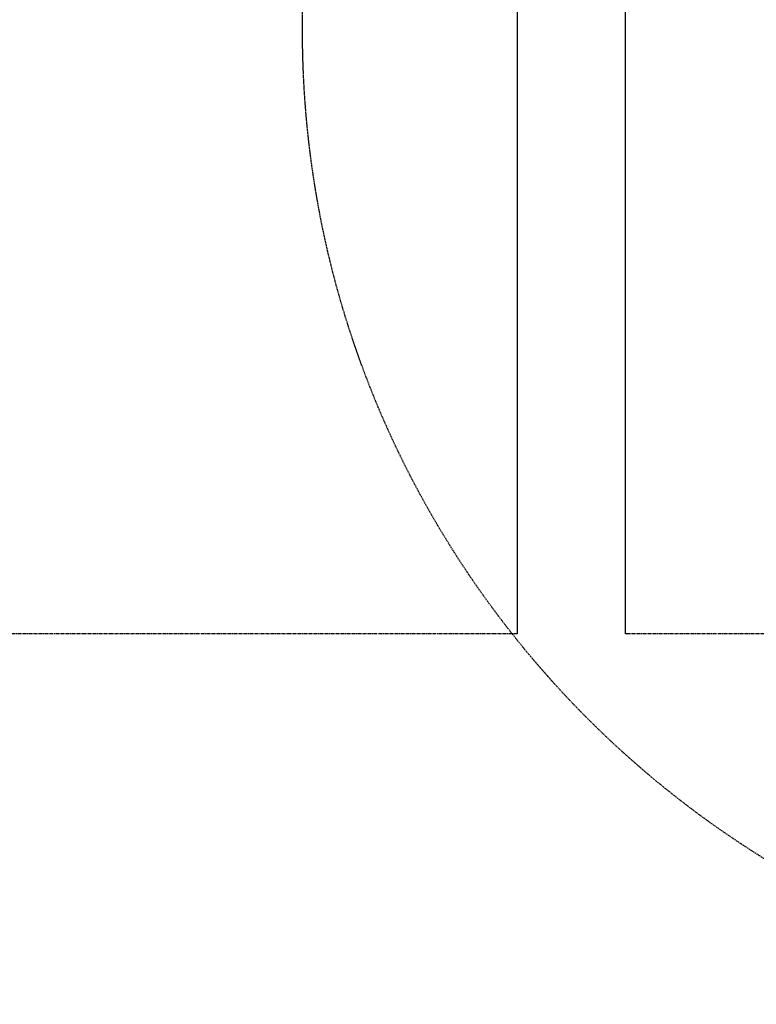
# Model space of a CAD drawing. Header units: inches. Extents: x -4968858 to -265257, y -220693 to 1871410.
# Tile 134 of 256: x -1894181 to -1893908, y 1194038 to 1194404. Entities that reach past the tile are written whole.
import ezdxf

# ---------------------------------------------------------------- set-up
doc = ezdxf.new("R2010")
doc.units = ezdxf.units.IN
doc.header["$MEASUREMENT"] = 0
for name, pattern in [('CENTER', [2, 1.25, -0.25, 0.25, -0.25]), ('CONTINOUS', [0]), ('HIDDEN', [0.375, 0.25, -0.125])]:
    doc.linetypes.add(name, pattern=pattern)
doc.layers.add('GRID', color=8, linetype='Continuous')
doc.layers.add('IPB', color=6, linetype='Continuous')

# ---------------------------------------------------------------- blocks, each defined once
blk = doc.blocks.new('UTCOMBINE')
at = {"color": 6, "linetype": 'CENTER'}
for p, q in [((-708314.51, 46783.94, 0), (-708108.89, 46783.94, 0)), ((-708068.83, 46783.94, 0), (-707863.22, 46783.94, 0))]:
    blk.add_line(p, q, dxfattribs=at)
at = {"color": 6}
for p, q in [((-708108.89, 45383.96, 0), (-708108.89, 46783.94, 0)), ((-708068.83, 45383.96, 0), (-708068.83, 46783.94, 0)), ((-708068.83, 45383.96, 0), (-708068.83, 46783.94, 0))]:
    blk.add_line(p, q, dxfattribs=at)
at = {"layer": 'IPB', "linetype": 'HIDDEN'}
blk.add_circle((-708350.51, 46560.06, 0), 361.31, dxfattribs=at)
blk = doc.blocks.new('TFMR YARD')
at = {"layer": 'GRID', "color": 1, "rotation": 180}
blk.add_blockref('UTCOMBINE', (-795623.35, 296115.83, 0), dxfattribs=at)

msp = doc.modelspace()

# ---------------------------------------------------------------- block references
at = {"color": 1, "linetype": 'CONTINOUS', "lineweight": 15}
msp.add_blockref('TFMR YARD', (-1806442.03, 944843.99), dxfattribs=at)

doc.saveas('drawing.dxf')
